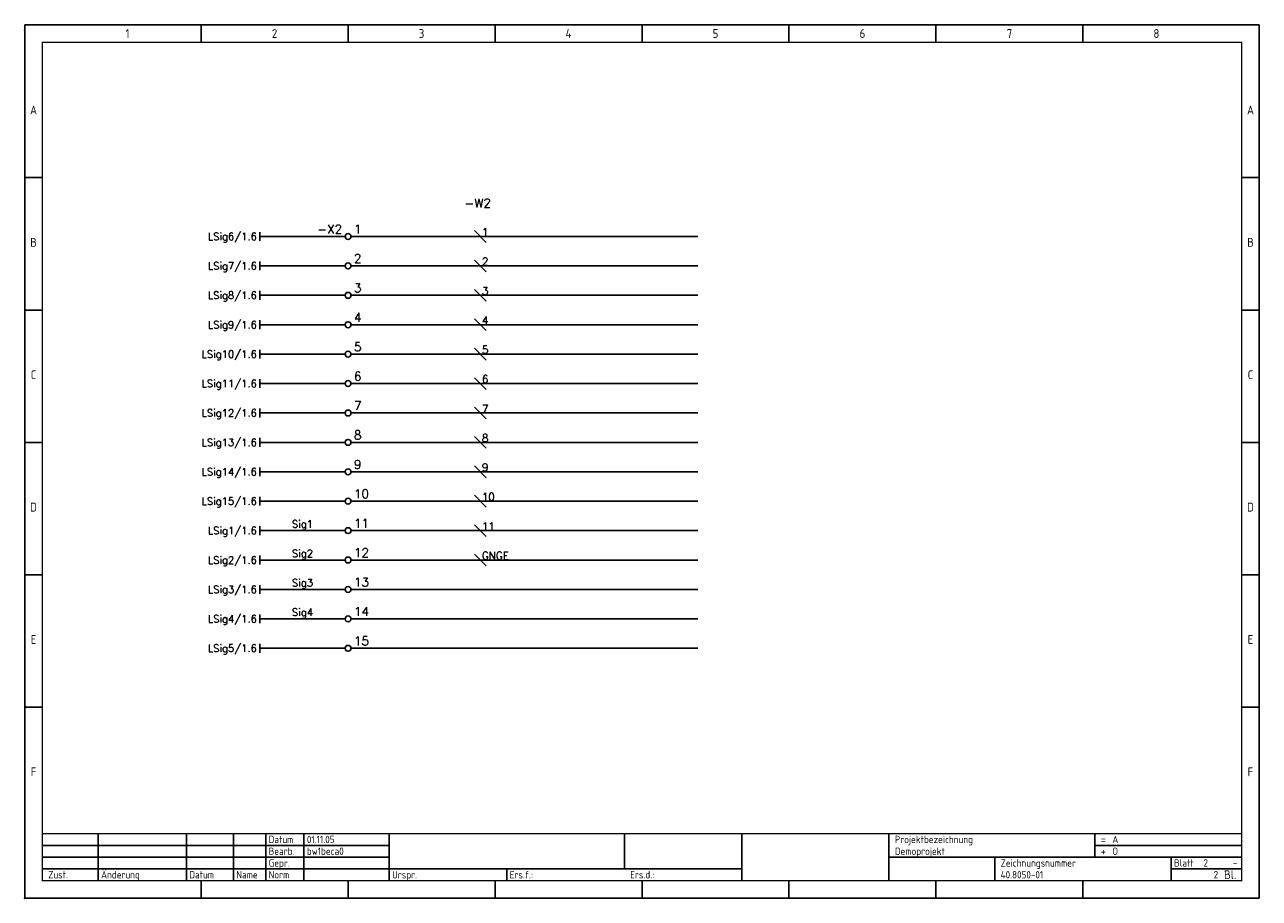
# Model space of a CAD drawing. Extents: x 0 to 420, y 0 to 297.
import ezdxf
from ezdxf.enums import TextEntityAlignment as Align

# ---------------------------------------------------------------- set-up
doc = ezdxf.new("R2010")
doc.units = 0
doc.header["$LTSCALE"] = 25
doc.layers.get('0').update_dxf_attribs({"linetype": 'CONTINUOUS'})
for name, color, linetype in [('ECS_LEV_LINE', 7, 'CONTINUOUS'), ('ECS_LEV_LINE_WNO', 7, 'CONTINUOUS'), ('ECS_LEV_PG_FRAME', 7, 'CONTINUOUS'), ('ECS_LEV_PG_LADDER', 7, 'CONTINUOUS'), ('ECS_LEV_PH_DATA', 7, 'CONTINUOUS'), ('ECS_LEV_PH_DATA_0', 7, 'CONTINUOUS'), ('ECS_LEV_PH_EED', 7, 'CONTINUOUS'), ('ECS_LEV_SYM', 7, 'CONTINUOUS'), ('ECS_LEV_SYM_CPOINT', 7, 'CONTINUOUS'), ('ECS_LEV_SYM_DEVID', 7, 'CONTINUOUS'), ('ECS_LEV_SYM_GEO_SCM', 7, 'CONTINUOUS'), ('ECS_LEV_SYMCR', 7, 'CONTINUOUS')]:
    doc.layers.add(name, color=color, linetype=linetype)
doc.styles.add('ISOCP', font='ISOCP.SHX', dxfattribs={"oblique": 0.017453, "height": 1})
doc.styles.add('ROMANS', font='ROMANS.SHX', dxfattribs={"oblique": 0.017453, "height": 1})

# ---------------------------------------------------------------- blocks, each defined once
blk = doc.blocks.new('__TEXT_')
blk = doc.blocks.new('__PHTEXT_')
blk = doc.blocks.new('SIEC_LANW')
at = {"layer": 'ECS_LEV_SYM_GEO_SCM', "color": 0, "linetype": 'Continuous'}
blk.add_line((0, -1.5), (0, 1.5), dxfattribs=at)
at = {"layer": 'ECS_LEV_SYM_CPOINT', "linetype": 'Continuous', "style": 'ROMANS'}
blk.add_attdef('ECS_T_CPOINT_001', text='', height=2.6, dxfattribs=at).set_placement((0, 0), align=Align.MIDDLE_RIGHT)
at = {"layer": 'ECS_LEV_SYM_DEVID', "linetype": 'Continuous', "style": 'ROMANS'}
for tag, p in [('ECS_T_DEVID_3', (-1, 8.4)), ('ECS_T_DEVID_2', (-1, 4.2)), ('ECS_T_DEVID_1', (-1, 0))]:
    blk.add_attdef(tag, text='', height=2.5, dxfattribs=at).set_placement(p, align=Align.MIDDLE_RIGHT)
blk = doc.blocks.new('SIEC_XKW')
at = {"layer": 'ECS_LEV_SYM_GEO_SCM', "color": 0, "linetype": 'Continuous'}
blk.add_circle((0, 0), 1, dxfattribs=at)
at = {"layer": 'ECS_LEV_SYM_CPOINT', "linetype": 'Continuous', "style": 'ROMANS'}
blk.add_attdef('ECS_T_CPOINT_001', (2, 1), '', height=3, dxfattribs=at)
at = {"layer": 'ECS_LEV_SYM_DEVID', "linetype": 'Continuous', "style": 'ROMANS'}
for tag, p in [('ECS_T_DEVID_3', (-2, 9.4)), ('ECS_T_DEVID_2', (-2, 5.2)), ('ECS_T_DEVID_1', (-2, 1))]:
    blk.add_attdef(tag, text='', height=3, dxfattribs=at).set_placement(p, align=Align.RIGHT)
blk = doc.blocks.new('__POT_')
blk = doc.blocks.new('SIEC_WKABW')
at = {"layer": 'ECS_LEV_SYM_GEO_SCM', "color": 0}
blk.add_lwpolyline([(-2, 2), (2, -2)], dxfattribs=at)
at = {"layer": 'ECS_LEV_SYM_CPOINT', "linetype": 'Continuous', "style": 'ROMANS'}
blk.add_attdef('ECS_T_CPOINT_001', text='', height=2.6, dxfattribs=at).set_placement((0.5, 1.5), align=Align.MIDDLE_LEFT)
at = {"layer": 'ECS_LEV_SYM_DEVID', "linetype": 'Continuous', "style": 'ROMANS'}
for tag, p in [('ECS_T_DEVID_2', (-3, 4.2)), ('ECS_T_DEVID_1', (-3, 0))]:
    blk.add_attdef(tag, text='', height=3, dxfattribs=at).set_placement(p, align=Align.MIDDLE_RIGHT)
at = {"layer": 'ECS_LEV_SYMCR', "color": 0, "linetype": 'Continuous', "style": 'ROMANS'}
for tag in ['ECS_T_CRC_TEXT_N', 'ECS_T_CRC_TEXT_P']:
    blk.add_attdef(tag, text='', height=2.5, dxfattribs=at).set_placement((-3, 0), align=Align.MIDDLE_RIGHT)

msp = doc.modelspace()

# ---------------------------------------------------------------- linework, layer by layer
msp.add_point((0.02, 0.02))
at = {"layer": 'ECS_LEV_LINE', "color": 7, "linetype": 'Continuous'}
for p, q in [((80, 225), (109, 225)), ((111, 225), (229, 225)), ((80, 215), (109, 215)), ((111, 215), (229, 215)), ((80, 205), (109, 205)), ((111, 205), (229, 205)), ((80, 195), (109, 195)), ((111, 195), (229, 195)), ((80, 185), (109, 185)), ((111, 185), (229, 185)), ((80, 175), (109, 175)), ((111, 175), (229, 175)), ((80, 165), (109, 165)), ((111, 165), (229, 165)), ((80, 155), (109, 155)), ((111, 155), (229, 155)), ((80, 145), (109, 145)), ((111, 145), (229, 145)), ((80, 135), (109, 135)), ((111, 135), (229, 135)), ((80, 125), (109, 125)), ((111, 125), (229, 125)), ((80, 115), (109, 115)), ((111, 115), (229, 115)), ((80, 105), (109, 105)), ((111, 105), (229, 105)), ((80, 95), (109, 95)), ((111, 95), (229, 95)), ((80, 85), (109, 85)), ((111, 85), (229, 85))]:
    msp.add_line(p, q, dxfattribs=at)
at = {"layer": 'ECS_LEV_PG_FRAME', "color": 7, "linetype": 'Continuous'}
for p, q in [((420, 297), (0, 297)), ((0, 297), (0, 0)), ((420, 0), (420, 297)), ((0, 0), (420, 0))]:
    msp.add_line(p, q, dxfattribs=at)
at = {"layer": 'ECS_LEV_PG_LADDER'}
msp.add_point((0.02, 295.02), dxfattribs=at)
at = {"layer": 'ECS_LEV_PH_DATA', "linetype": 'Continuous'}
for p, q in [((60, 291), (60, 297)), ((110, 291), (110, 297)), ((160, 291), (160, 297)), ((210, 291), (210, 297)), ((260, 291), (260, 297)), ((310, 291), (310, 297)), ((360, 291), (360, 297))]:
    msp.add_line(p, q, dxfattribs=at)
at = {"layer": 'ECS_LEV_PH_DATA_0', "color": 7, "linetype": 'Continuous'}
for p, q in [((0, 297), (0, 0)), ((0, 297), (0, 0)), ((420, 297), (0, 297)), ((420, 297), (0, 297)), ((420, 0), (420, 297)), ((420, 0), (420, 297)), ((0, 0), (420, 0)), ((0, 0), (420, 0))]:
    msp.add_line(p, q, dxfattribs=at)
at = {"layer": 'ECS_LEV_PH_DATA_0', "color": 7}
for p, q in [((0, 245), (6, 245)), ((420, 245), (414, 245)), ((0, 200), (6, 200)), ((420, 200), (414, 200)), ((0, 155), (6, 155)), ((420, 155), (414, 155)), ((0, 110), (6, 110)), ((420, 110), (414, 110)), ((0, 65), (6, 65)), ((420, 65), (414, 65)), ((25, 6), (25, 22)), ((55, 6), (55, 22)), ((71, 6), (71, 22)), ((82, 6), (82, 22)), ((95, 6), (95, 22)), ((124, 22), (124, 6)), ((204, 10), (204, 22)), ((244, 6), (244, 22)), ((294, 6), (294, 22)), ((364, 14), (364, 22)), ((6, 18), (124, 18)), ((364, 18), (414, 18)), ((6, 14), (124, 14)), ((294, 14), (414, 14)), ((330, 6), (330, 14)), ((390, 6), (390, 14)), ((6, 10), (244, 10)), ((164, 6), (164, 10)), ((244, 10), (244, 6)), ((390, 10), (414, 10)), ((60, 0), (60, 6)), ((110, 0), (110, 6)), ((160, 0), (160, 6)), ((210, 0), (210, 6)), ((260, 0), (260, 6)), ((310, 0), (310, 6)), ((360, 0), (360, 6))]:
    msp.add_line(p, q, dxfattribs=at)
at = {"layer": 'ECS_LEV_PH_DATA_0', "color": 7, "const_width": 0.5}
msp.add_lwpolyline([(414, 291), (6, 291), (6, 6), (414, 6)], close=True, dxfattribs=at)
msp.add_lwpolyline([(6, 22), (414, 22)], dxfattribs=at)
at = {"layer": 'ECS_LEV_PH_DATA_0', "color": 7}
msp.add_point((0, 0), dxfattribs=at)
at = {"layer": 'ECS_LEV_PH_DATA_0'}
for p in [(0, 0), (0.02, 0.02), (0.02, 0.02), (0.02, 0.02), (0.02, 0.02), (0.02, 0.02), (0.02, 0.02), (0.02, 0.02), (0.02, 0.02), (0.02, 0.02), (0.02, 0.02)]:
    msp.add_point(p, dxfattribs=at)
at = {"layer": 'ECS_LEV_PH_EED', "linetype": 'Continuous'}
msp.add_point((0, 0), dxfattribs=at)

# ---------------------------------------------------------------- block references
at = {"layer": 'ECS_LEV_LINE_WNO', "color": 1, "linetype": 'Continuous'}
ref = msp.add_blockref('__POT_', (0, 0), dxfattribs=at)
ref.add_attrib('ECS_T_WIRENO', 'Sig1', dxfattribs={"color": 1, "linetype": 'Continuous', "height": 2.5, "style": 'ROMANS'}).set_placement((94.5, 126), align=Align.CENTER)
ref = msp.add_blockref('__POT_', (0, 0), dxfattribs=at)
ref.add_attrib('ECS_T_WIRENO', 'Sig2', dxfattribs={"color": 1, "linetype": 'Continuous', "height": 2.5, "style": 'ROMANS'}).set_placement((94.5, 116), align=Align.CENTER)
ref = msp.add_blockref('__POT_', (0, 0), dxfattribs=at)
ref.add_attrib('ECS_T_WIRENO', 'Sig3', dxfattribs={"color": 1, "linetype": 'Continuous', "height": 2.5, "style": 'ROMANS'}).set_placement((94.5, 106), align=Align.CENTER)
ref = msp.add_blockref('__POT_', (0, 0), dxfattribs=at)
ref.add_attrib('ECS_T_WIRENO', 'Sig4', dxfattribs={"color": 1, "linetype": 'Continuous', "height": 2.5, "style": 'ROMANS'}).set_placement((94.5, 96), align=Align.CENTER)
at = {"layer": 'ECS_LEV_PG_LADDER', "linetype": 'Continuous'}
ref = msp.add_blockref('__TEXT_', (0, 295), dxfattribs=at)
ref.add_attrib('?', '1', dxfattribs={"linetype": 'Continuous', "height": 3, "style": 'ISOCP'}).set_placement((35, 294), align=Align.MIDDLE_CENTER)
ref = msp.add_blockref('__TEXT_', (0, 295), dxfattribs=at)
ref.add_attrib('?', '2', dxfattribs={"linetype": 'Continuous', "height": 3, "style": 'ISOCP'}).set_placement((85, 294), align=Align.MIDDLE_CENTER)
ref = msp.add_blockref('__TEXT_', (0, 295), dxfattribs=at)
ref.add_attrib('?', '3', dxfattribs={"linetype": 'Continuous', "height": 3, "style": 'ISOCP'}).set_placement((135, 294), align=Align.MIDDLE_CENTER)
ref = msp.add_blockref('__TEXT_', (0, 295), dxfattribs=at)
ref.add_attrib('?', '4', dxfattribs={"linetype": 'Continuous', "height": 3, "style": 'ISOCP'}).set_placement((185, 294), align=Align.MIDDLE_CENTER)
ref = msp.add_blockref('__TEXT_', (0, 295), dxfattribs=at)
ref.add_attrib('?', '5', dxfattribs={"linetype": 'Continuous', "height": 3, "style": 'ISOCP'}).set_placement((235, 294), align=Align.MIDDLE_CENTER)
ref = msp.add_blockref('__TEXT_', (0, 295), dxfattribs=at)
ref.add_attrib('?', '6', dxfattribs={"linetype": 'Continuous', "height": 3, "style": 'ISOCP'}).set_placement((285, 294), align=Align.MIDDLE_CENTER)
ref = msp.add_blockref('__TEXT_', (0, 295), dxfattribs=at)
ref.add_attrib('?', '7', dxfattribs={"linetype": 'Continuous', "height": 3, "style": 'ISOCP'}).set_placement((335, 294), align=Align.MIDDLE_CENTER)
ref = msp.add_blockref('__TEXT_', (0, 295), dxfattribs=at)
ref.add_attrib('?', '8', dxfattribs={"linetype": 'Continuous', "height": 3, "style": 'ISOCP'}).set_placement((385, 294), align=Align.MIDDLE_CENTER)
ref = msp.add_blockref('__TEXT_', (0, 0), dxfattribs=at)
ref.add_attrib('?', 'A', dxfattribs={"linetype": 'Continuous', "height": 3, "style": 'ISOCP'}).set_placement((3, 268), align=Align.MIDDLE_CENTER)
ref = msp.add_blockref('__TEXT_', (0, 0), dxfattribs=at)
ref.add_attrib('?', 'A', dxfattribs={"linetype": 'Continuous', "height": 3, "style": 'ISOCP'}).set_placement((417, 268), align=Align.MIDDLE_CENTER)
ref = msp.add_blockref('__TEXT_', (0, 0), dxfattribs=at)
ref.add_attrib('?', 'B', dxfattribs={"linetype": 'Continuous', "height": 3, "style": 'ISOCP'}).set_placement((3, 223), align=Align.MIDDLE_CENTER)
ref = msp.add_blockref('__TEXT_', (0, 0), dxfattribs=at)
ref.add_attrib('?', 'B', dxfattribs={"linetype": 'Continuous', "height": 3, "style": 'ISOCP'}).set_placement((417, 223), align=Align.MIDDLE_CENTER)
ref = msp.add_blockref('__TEXT_', (0, 0), dxfattribs=at)
ref.add_attrib('?', 'C', dxfattribs={"linetype": 'Continuous', "height": 3, "style": 'ISOCP'}).set_placement((3, 178), align=Align.MIDDLE_CENTER)
ref = msp.add_blockref('__TEXT_', (0, 0), dxfattribs=at)
ref.add_attrib('?', 'C', dxfattribs={"linetype": 'Continuous', "height": 3, "style": 'ISOCP'}).set_placement((417, 178), align=Align.MIDDLE_CENTER)
ref = msp.add_blockref('__TEXT_', (0, 0), dxfattribs=at)
ref.add_attrib('?', 'D', dxfattribs={"linetype": 'Continuous', "height": 3, "style": 'ISOCP'}).set_placement((3, 133), align=Align.MIDDLE_CENTER)
ref = msp.add_blockref('__TEXT_', (0, 0), dxfattribs=at)
ref.add_attrib('?', 'D', dxfattribs={"linetype": 'Continuous', "height": 3, "style": 'ISOCP'}).set_placement((417, 133), align=Align.MIDDLE_CENTER)
ref = msp.add_blockref('__TEXT_', (0, 0), dxfattribs=at)
ref.add_attrib('?', 'E', dxfattribs={"linetype": 'Continuous', "height": 3, "style": 'ISOCP'}).set_placement((3, 88), align=Align.MIDDLE_CENTER)
ref = msp.add_blockref('__TEXT_', (0, 0), dxfattribs=at)
ref.add_attrib('?', 'E', dxfattribs={"linetype": 'Continuous', "height": 3, "style": 'ISOCP'}).set_placement((417, 88), align=Align.MIDDLE_CENTER)
ref = msp.add_blockref('__TEXT_', (0, 0), dxfattribs=at)
ref.add_attrib('?', 'F', dxfattribs={"linetype": 'Continuous', "height": 3, "style": 'ISOCP'}).set_placement((3, 43), align=Align.MIDDLE_CENTER)
ref = msp.add_blockref('__TEXT_', (0, 0), dxfattribs=at)
ref.add_attrib('?', 'F', dxfattribs={"linetype": 'Continuous', "height": 3, "style": 'ISOCP'}).set_placement((417, 43), align=Align.MIDDLE_CENTER)
at = {"layer": 'ECS_LEV_PH_DATA', "linetype": 'Continuous'}
ref = msp.add_blockref('__TEXT_', (0, 0), dxfattribs=at)
ref.add_attrib('ECS_T_TEXT_0.0', 'Datum', dxfattribs={"linetype": 'Continuous', "height": 2.5, "style": 'ISOCP'}).set_placement((83, 20), align=Align.MIDDLE_LEFT)
ref = msp.add_blockref('__PHTEXT_', (0, 0), dxfattribs=at)
ref.add_attrib('?pgdescr02_0.0', '01.11.05', dxfattribs={"height": 2.5, "style": 'ISOCP'}).set_placement((96, 20), align=Align.MIDDLE_LEFT)
ref = msp.add_blockref('__TEXT_', (0, 0), dxfattribs=at)
ref.add_attrib('ECS_T_TEXT_0.0', 'Projektbezeichnung', dxfattribs={"linetype": 'Continuous', "height": 2.5, "style": 'ISOCP'}).set_placement((296, 20), align=Align.MIDDLE_LEFT)
ref = msp.add_blockref('__PHTEXT_', (0, 0), dxfattribs=at)
ref.add_attrib('?install_0.0', 'A', dxfattribs={"height": 2.5, "style": 'ISOCP'}).set_placement((370, 20), align=Align.MIDDLE_LEFT)
ref = msp.add_blockref('__TEXT_', (0, 0), dxfattribs=at)
ref.add_attrib('ECS_T_TEXT_0.0', 'Bearb.', dxfattribs={"linetype": 'Continuous', "height": 2.5, "style": 'ISOCP'}).set_placement((83, 16), align=Align.MIDDLE_LEFT)
ref = msp.add_blockref('__PHTEXT_', (0, 0), dxfattribs=at)
ref.add_attrib('?pgdescr04_0.0', 'bw1beca0', dxfattribs={"height": 2.5, "style": 'ISOCP'}).set_placement((96, 16), align=Align.MIDDLE_LEFT)
ref = msp.add_blockref('__PHTEXT_', (0, 0), dxfattribs=at)
ref.add_attrib('?title01_0.0', 'Demoprojekt', dxfattribs={"height": 2.5, "style": 'ISOCP'}).set_placement((296, 16), align=Align.MIDDLE_LEFT)
ref = msp.add_blockref('__TEXT_', (0, 0), dxfattribs=at)
ref.add_attrib('ECS_T_TEXT_0.0', '=', dxfattribs={"linetype": 'Continuous', "height": 3, "rotation": 1, "style": 'ISOCP'}).set_placement((366, 20), align=Align.MIDDLE_LEFT)
ref = msp.add_blockref('__TEXT_', (0, 0), dxfattribs=at)
ref.add_attrib('ECS_T_TEXT_0.0', '+', dxfattribs={"linetype": 'Continuous', "height": 3, "rotation": 1, "style": 'ISOCP'}).set_placement((366, 16), align=Align.MIDDLE_LEFT)
ref = msp.add_blockref('__PHTEXT_', (0, 0), dxfattribs=at)
ref.add_attrib('?location_0.0', 'O', dxfattribs={"height": 2.5, "style": 'ISOCP'}).set_placement((370, 16), align=Align.MIDDLE_LEFT)
ref = msp.add_blockref('__TEXT_', (0, 0), dxfattribs=at)
ref.add_attrib('ECS_T_TEXT_0.0', 'Gepr.', dxfattribs={"linetype": 'Continuous', "height": 2.5, "style": 'ISOCP'}).set_placement((83, 12), align=Align.MIDDLE_LEFT)
ref = msp.add_blockref('__TEXT_', (0, 0), dxfattribs=at)
ref.add_attrib('ECS_T_TEXT_0.0', 'Zeichnungsnummer', dxfattribs={"linetype": 'Continuous', "height": 2.5, "style": 'ISOCP'}).set_placement((332, 12), align=Align.MIDDLE_LEFT)
ref = msp.add_blockref('__TEXT_', (0, 0), dxfattribs=at)
ref.add_attrib('ECS_T_TEXT_0.0', 'Blatt', dxfattribs={"linetype": 'Continuous', "height": 2.5, "style": 'ISOCP'}).set_placement((391, 12), align=Align.MIDDLE_LEFT)
ref = msp.add_blockref('__PHTEXT_', (0, 0), dxfattribs=at)
ref.add_attrib('?page_0.0', '2', dxfattribs={"height": 2.5, "style": 'ISOCP'}).set_placement((401, 12), align=Align.MIDDLE_LEFT)
ref = msp.add_blockref('__TEXT_', (0, 0), dxfattribs=at)
ref.add_attrib('ECS_T_TEXT_0.0', 'Zust.', dxfattribs={"linetype": 'Continuous', "height": 2.5, "style": 'ISOCP'}).set_placement((8, 8), align=Align.MIDDLE_LEFT)
ref = msp.add_blockref('__TEXT_', (0, 0), dxfattribs=at)
ref.add_attrib('ECS_T_TEXT_0.0', 'Änderung', dxfattribs={"linetype": 'Continuous', "height": 2.5, "style": 'ISOCP'}).set_placement((26, 8), align=Align.MIDDLE_LEFT)
ref = msp.add_blockref('__TEXT_', (0, 0), dxfattribs=at)
ref.add_attrib('ECS_T_TEXT_0.0', 'Datum', dxfattribs={"linetype": 'Continuous', "height": 2.5, "style": 'ISOCP'}).set_placement((56, 8), align=Align.MIDDLE_LEFT)
ref = msp.add_blockref('__TEXT_', (0, 0), dxfattribs=at)
ref.add_attrib('ECS_T_TEXT_0.0', 'Name', dxfattribs={"linetype": 'Continuous', "height": 2.5, "style": 'ISOCP'}).set_placement((72, 8), align=Align.MIDDLE_LEFT)
ref = msp.add_blockref('__TEXT_', (0, 0), dxfattribs=at)
ref.add_attrib('ECS_T_TEXT_0.0', 'Norm', dxfattribs={"linetype": 'Continuous', "height": 2.5, "style": 'ISOCP'}).set_placement((83, 8), align=Align.MIDDLE_LEFT)
ref = msp.add_blockref('__TEXT_', (0, 0), dxfattribs=at)
ref.add_attrib('ECS_T_TEXT_0.0', 'Urspr.', dxfattribs={"linetype": 'Continuous', "height": 2.5, "style": 'ISOCP'}).set_placement((125, 8), align=Align.MIDDLE_LEFT)
ref = msp.add_blockref('__TEXT_', (0, 0), dxfattribs=at)
ref.add_attrib('ECS_T_TEXT_0.0', 'Ers.f.:', dxfattribs={"linetype": 'Continuous', "height": 2.5, "style": 'ISOCP'}).set_placement((165, 8), align=Align.MIDDLE_LEFT)
ref = msp.add_blockref('__TEXT_', (0, 0), dxfattribs=at)
ref.add_attrib('ECS_T_TEXT_0.0', 'Ers.d.:', dxfattribs={"linetype": 'Continuous', "height": 2.5, "style": 'ISOCP'}).set_placement((206, 8), align=Align.MIDDLE_LEFT)
ref = msp.add_blockref('__PHTEXT_', (0, 0), dxfattribs=at)
ref.add_attrib('?title03_0.0', '40.8050-01', dxfattribs={"height": 2.5, "style": 'ISOCP'}).set_placement((332, 8), align=Align.MIDDLE_LEFT)
ref = msp.add_blockref('__PHTEXT_', (0, 0), dxfattribs=at)
ref.add_attrib('?inpgno_0.0', '2', dxfattribs={"height": 2.5, "style": 'ISOCP'}).set_placement((406, 8), align=Align.MIDDLE_RIGHT)
ref = msp.add_blockref('__TEXT_', (0, 0), dxfattribs=at)
ref.add_attrib('ECS_T_TEXT_0.0', 'Bl.', dxfattribs={"linetype": 'Continuous', "height": 3, "rotation": 1, "style": 'ISOCP'}).set_placement((408, 8), align=Align.MIDDLE_LEFT)
ref = msp.add_blockref('__PHTEXT_', (0, 0), dxfattribs=at)
ref.add_attrib('?nextpgfl_0.0', '-', dxfattribs={"height": 2.5, "style": 'ISOCP'}).set_placement((411, 12), align=Align.MIDDLE_LEFT)
at = {"layer": 'ECS_LEV_SYM', "linetype": 'Continuous'}
ref = msp.add_blockref('SIEC_WKABW', (155, 225), dxfattribs=at)
ref.add_attrib('ECS_T_DEVID_1', '-W2', dxfattribs={"layer": 'ECS_LEV_SYM_DEVID', "linetype": 'Continuous', "height": 3, "style": 'ROMANS'}).set_placement((158.6, 236.35), align=Align.MIDDLE_RIGHT)
ref.add_attrib('ECS_T_CPOINT_001', '1', dxfattribs={"layer": 'ECS_LEV_SYM_CPOINT', "linetype": 'Continuous', "height": 2.6, "style": 'ROMANS'}).set_placement((155.5, 226.5), align=Align.MIDDLE_LEFT)
ref = msp.add_blockref('SIEC_XKW', (110, 225), dxfattribs=at)
ref.add_attrib('ECS_T_CPOINT_001', '1', (112, 226), dxfattribs={"layer": 'ECS_LEV_SYM_CPOINT', "linetype": 'Continuous', "height": 3, "style": 'ROMANS'})
ref.add_attrib('ECS_T_DEVID_1', '-X2', dxfattribs={"layer": 'ECS_LEV_SYM_DEVID', "linetype": 'Continuous', "height": 3, "style": 'ROMANS'}).set_placement((108, 226), align=Align.RIGHT)
ref = msp.add_blockref('SIEC_LANW', (80, 225), dxfattribs=at)
ref.add_attrib('ECS_T_DEVID_1', 'LSig6/1.6', dxfattribs={"layer": 'ECS_LEV_SYM_DEVID', "linetype": 'Continuous', "height": 2.5, "style": 'ROMANS'}).set_placement((79, 225), align=Align.MIDDLE_RIGHT)
ref = msp.add_blockref('SIEC_XKW', (110, 215), dxfattribs=at)
ref.add_attrib('ECS_T_CPOINT_001', '2', (112, 216), dxfattribs={"layer": 'ECS_LEV_SYM_CPOINT', "linetype": 'Continuous', "height": 3, "style": 'ROMANS'})
ref = msp.add_blockref('SIEC_LANW', (80, 215), dxfattribs=at)
ref.add_attrib('ECS_T_DEVID_1', 'LSig7/1.6', dxfattribs={"layer": 'ECS_LEV_SYM_DEVID', "linetype": 'Continuous', "height": 2.5, "style": 'ROMANS'}).set_placement((79, 215), align=Align.MIDDLE_RIGHT)
ref = msp.add_blockref('SIEC_WKABW', (155, 215), dxfattribs=at)
ref.add_attrib('ECS_T_CPOINT_001', '2', dxfattribs={"layer": 'ECS_LEV_SYM_CPOINT', "linetype": 'Continuous', "height": 2.6, "style": 'ROMANS'}).set_placement((155.5, 216.5), align=Align.MIDDLE_LEFT)
ref = msp.add_blockref('SIEC_LANW', (80, 205), dxfattribs=at)
ref.add_attrib('ECS_T_DEVID_1', 'LSig8/1.6', dxfattribs={"layer": 'ECS_LEV_SYM_DEVID', "linetype": 'Continuous', "height": 2.5, "style": 'ROMANS'}).set_placement((79, 205), align=Align.MIDDLE_RIGHT)
ref = msp.add_blockref('SIEC_XKW', (110, 205), dxfattribs=at)
ref.add_attrib('ECS_T_CPOINT_001', '3', (112, 206), dxfattribs={"layer": 'ECS_LEV_SYM_CPOINT', "linetype": 'Continuous', "height": 3, "style": 'ROMANS'})
ref = msp.add_blockref('SIEC_WKABW', (155, 205), dxfattribs=at)
ref.add_attrib('ECS_T_CPOINT_001', '3', dxfattribs={"layer": 'ECS_LEV_SYM_CPOINT', "linetype": 'Continuous', "height": 2.6, "style": 'ROMANS'}).set_placement((155.5, 206.5), align=Align.MIDDLE_LEFT)
ref = msp.add_blockref('SIEC_XKW', (110, 195), dxfattribs=at)
ref.add_attrib('ECS_T_CPOINT_001', '4', (112, 196), dxfattribs={"layer": 'ECS_LEV_SYM_CPOINT', "linetype": 'Continuous', "height": 3, "style": 'ROMANS'})
ref = msp.add_blockref('SIEC_WKABW', (155, 195), dxfattribs=at)
ref.add_attrib('ECS_T_CPOINT_001', '4', dxfattribs={"layer": 'ECS_LEV_SYM_CPOINT', "linetype": 'Continuous', "height": 2.6, "style": 'ROMANS'}).set_placement((155.5, 196.5), align=Align.MIDDLE_LEFT)
ref = msp.add_blockref('SIEC_LANW', (80, 195), dxfattribs=at)
ref.add_attrib('ECS_T_DEVID_1', 'LSig9/1.6', dxfattribs={"layer": 'ECS_LEV_SYM_DEVID', "linetype": 'Continuous', "height": 2.5, "style": 'ROMANS'}).set_placement((79, 195), align=Align.MIDDLE_RIGHT)
ref = msp.add_blockref('SIEC_XKW', (110, 185), dxfattribs=at)
ref.add_attrib('ECS_T_CPOINT_001', '5', (112, 186), dxfattribs={"layer": 'ECS_LEV_SYM_CPOINT', "linetype": 'Continuous', "height": 3, "style": 'ROMANS'})
ref = msp.add_blockref('SIEC_LANW', (80, 185), dxfattribs=at)
ref.add_attrib('ECS_T_DEVID_1', 'LSig10/1.6', dxfattribs={"layer": 'ECS_LEV_SYM_DEVID', "linetype": 'Continuous', "height": 2.5, "style": 'ROMANS'}).set_placement((79, 185), align=Align.MIDDLE_RIGHT)
ref = msp.add_blockref('SIEC_WKABW', (155, 185), dxfattribs=at)
ref.add_attrib('ECS_T_CPOINT_001', '5', dxfattribs={"layer": 'ECS_LEV_SYM_CPOINT', "linetype": 'Continuous', "height": 2.6, "style": 'ROMANS'}).set_placement((155.5, 186.5), align=Align.MIDDLE_LEFT)
ref = msp.add_blockref('SIEC_LANW', (80, 175), dxfattribs=at)
ref.add_attrib('ECS_T_DEVID_1', 'LSig11/1.6', dxfattribs={"layer": 'ECS_LEV_SYM_DEVID', "linetype": 'Continuous', "height": 2.5, "style": 'ROMANS'}).set_placement((79, 175), align=Align.MIDDLE_RIGHT)
ref = msp.add_blockref('SIEC_XKW', (110, 175), dxfattribs=at)
ref.add_attrib('ECS_T_CPOINT_001', '6', (112, 176), dxfattribs={"layer": 'ECS_LEV_SYM_CPOINT', "linetype": 'Continuous', "height": 3, "style": 'ROMANS'})
ref = msp.add_blockref('SIEC_WKABW', (155, 175), dxfattribs=at)
ref.add_attrib('ECS_T_CPOINT_001', '6', dxfattribs={"layer": 'ECS_LEV_SYM_CPOINT', "linetype": 'Continuous', "height": 2.6, "style": 'ROMANS'}).set_placement((155.5, 176.5), align=Align.MIDDLE_LEFT)
ref = msp.add_blockref('SIEC_XKW', (110, 165), dxfattribs=at)
ref.add_attrib('ECS_T_CPOINT_001', '7', (112, 166), dxfattribs={"layer": 'ECS_LEV_SYM_CPOINT', "linetype": 'Continuous', "height": 3, "style": 'ROMANS'})
ref = msp.add_blockref('SIEC_LANW', (80, 165), dxfattribs=at)
ref.add_attrib('ECS_T_DEVID_1', 'LSig12/1.6', dxfattribs={"layer": 'ECS_LEV_SYM_DEVID', "linetype": 'Continuous', "height": 2.5, "style": 'ROMANS'}).set_placement((79, 165), align=Align.MIDDLE_RIGHT)
ref = msp.add_blockref('SIEC_WKABW', (155, 165), dxfattribs=at)
ref.add_attrib('ECS_T_CPOINT_001', '7', dxfattribs={"layer": 'ECS_LEV_SYM_CPOINT', "linetype": 'Continuous', "height": 2.6, "style": 'ROMANS'}).set_placement((155.5, 166.5), align=Align.MIDDLE_LEFT)
ref = msp.add_blockref('SIEC_LANW', (80, 155), dxfattribs=at)
ref.add_attrib('ECS_T_DEVID_1', 'LSig13/1.6', dxfattribs={"layer": 'ECS_LEV_SYM_DEVID', "linetype": 'Continuous', "height": 2.5, "style": 'ROMANS'}).set_placement((79, 155), align=Align.MIDDLE_RIGHT)
ref = msp.add_blockref('SIEC_XKW', (110, 155), dxfattribs=at)
ref.add_attrib('ECS_T_CPOINT_001', '8', (112, 156), dxfattribs={"layer": 'ECS_LEV_SYM_CPOINT', "linetype": 'Continuous', "height": 3, "style": 'ROMANS'})
ref = msp.add_blockref('SIEC_WKABW', (155, 155), dxfattribs=at)
ref.add_attrib('ECS_T_CPOINT_001', '8', dxfattribs={"layer": 'ECS_LEV_SYM_CPOINT', "linetype": 'Continuous', "height": 2.6, "style": 'ROMANS'}).set_placement((155.5, 156.5), align=Align.MIDDLE_LEFT)
ref = msp.add_blockref('SIEC_XKW', (110, 145), dxfattribs=at)
ref.add_attrib('ECS_T_CPOINT_001', '9', (112, 146), dxfattribs={"layer": 'ECS_LEV_SYM_CPOINT', "linetype": 'Continuous', "height": 3, "style": 'ROMANS'})
ref = msp.add_blockref('SIEC_WKABW', (155, 145), dxfattribs=at)
ref.add_attrib('ECS_T_CPOINT_001', '9', dxfattribs={"layer": 'ECS_LEV_SYM_CPOINT', "linetype": 'Continuous', "height": 2.6, "style": 'ROMANS'}).set_placement((155.5, 146.5), align=Align.MIDDLE_LEFT)
ref = msp.add_blockref('SIEC_LANW', (80, 145), dxfattribs=at)
ref.add_attrib('ECS_T_DEVID_1', 'LSig14/1.6', dxfattribs={"layer": 'ECS_LEV_SYM_DEVID', "linetype": 'Continuous', "height": 2.5, "style": 'ROMANS'}).set_placement((79, 145), align=Align.MIDDLE_RIGHT)
ref = msp.add_blockref('SIEC_XKW', (110, 135), dxfattribs=at)
ref.add_attrib('ECS_T_CPOINT_001', '10', (112, 136), dxfattribs={"layer": 'ECS_LEV_SYM_CPOINT', "linetype": 'Continuous', "height": 3, "style": 'ROMANS'})
ref = msp.add_blockref('SIEC_LANW', (80, 135), dxfattribs=at)
ref.add_attrib('ECS_T_DEVID_1', 'LSig15/1.6', dxfattribs={"layer": 'ECS_LEV_SYM_DEVID', "linetype": 'Continuous', "height": 2.5, "style": 'ROMANS'}).set_placement((79, 135), align=Align.MIDDLE_RIGHT)
ref = msp.add_blockref('SIEC_WKABW', (155, 135), dxfattribs=at)
ref.add_attrib('ECS_T_CPOINT_001', '10', dxfattribs={"layer": 'ECS_LEV_SYM_CPOINT', "linetype": 'Continuous', "height": 2.6, "style": 'ROMANS'}).set_placement((155.5, 136.5), align=Align.MIDDLE_LEFT)
ref = msp.add_blockref('SIEC_LANW', (80, 125), dxfattribs=at)
ref.add_attrib('ECS_T_DEVID_1', 'LSig1/1.6', dxfattribs={"layer": 'ECS_LEV_SYM_DEVID', "linetype": 'Continuous', "height": 2.5, "style": 'ROMANS'}).set_placement((79, 125), align=Align.MIDDLE_RIGHT)
ref = msp.add_blockref('SIEC_XKW', (110, 125), dxfattribs=at)
ref.add_attrib('ECS_T_CPOINT_001', '11', (112, 126), dxfattribs={"layer": 'ECS_LEV_SYM_CPOINT', "linetype": 'Continuous', "height": 3, "style": 'ROMANS'})
ref = msp.add_blockref('SIEC_WKABW', (155, 125), dxfattribs=at)
ref.add_attrib('ECS_T_CPOINT_001', '11', dxfattribs={"layer": 'ECS_LEV_SYM_CPOINT', "linetype": 'Continuous', "height": 2.6, "style": 'ROMANS'}).set_placement((155.5, 126.5), align=Align.MIDDLE_LEFT)
ref = msp.add_blockref('SIEC_XKW', (110, 115), dxfattribs=at)
ref.add_attrib('ECS_T_CPOINT_001', '12', (112, 116), dxfattribs={"layer": 'ECS_LEV_SYM_CPOINT', "linetype": 'Continuous', "height": 3, "style": 'ROMANS'})
ref = msp.add_blockref('SIEC_WKABW', (155, 115), dxfattribs=at)
ref.add_attrib('ECS_T_CPOINT_001', 'GNGE', dxfattribs={"layer": 'ECS_LEV_SYM_CPOINT', "linetype": 'Continuous', "height": 2.6, "style": 'ROMANS'}).set_placement((155.5, 116.5), align=Align.MIDDLE_LEFT)
ref = msp.add_blockref('SIEC_LANW', (80, 115), dxfattribs=at)
ref.add_attrib('ECS_T_DEVID_1', 'LSig2/1.6', dxfattribs={"layer": 'ECS_LEV_SYM_DEVID', "linetype": 'Continuous', "height": 2.5, "style": 'ROMANS'}).set_placement((79, 115), align=Align.MIDDLE_RIGHT)
ref = msp.add_blockref('SIEC_LANW', (80, 105), dxfattribs=at)
ref.add_attrib('ECS_T_DEVID_1', 'LSig3/1.6', dxfattribs={"layer": 'ECS_LEV_SYM_DEVID', "linetype": 'Continuous', "height": 2.5, "style": 'ROMANS'}).set_placement((79, 105), align=Align.MIDDLE_RIGHT)
ref = msp.add_blockref('SIEC_XKW', (110, 105), dxfattribs=at)
ref.add_attrib('ECS_T_CPOINT_001', '13', (112, 106), dxfattribs={"layer": 'ECS_LEV_SYM_CPOINT', "linetype": 'Continuous', "height": 3, "style": 'ROMANS'})
ref = msp.add_blockref('SIEC_XKW', (110, 95), dxfattribs=at)
ref.add_attrib('ECS_T_CPOINT_001', '14', (112, 96), dxfattribs={"layer": 'ECS_LEV_SYM_CPOINT', "linetype": 'Continuous', "height": 3, "style": 'ROMANS'})
ref = msp.add_blockref('SIEC_LANW', (80, 95), dxfattribs=at)
ref.add_attrib('ECS_T_DEVID_1', 'LSig4/1.6', dxfattribs={"layer": 'ECS_LEV_SYM_DEVID', "linetype": 'Continuous', "height": 2.5, "style": 'ROMANS'}).set_placement((79, 95), align=Align.MIDDLE_RIGHT)
ref = msp.add_blockref('SIEC_XKW', (110, 85), dxfattribs=at)
ref.add_attrib('ECS_T_CPOINT_001', '15', (112, 86), dxfattribs={"layer": 'ECS_LEV_SYM_CPOINT', "linetype": 'Continuous', "height": 3, "style": 'ROMANS'})
ref = msp.add_blockref('SIEC_LANW', (80, 85), dxfattribs=at)
ref.add_attrib('ECS_T_DEVID_1', 'LSig5/1.6', dxfattribs={"layer": 'ECS_LEV_SYM_DEVID', "linetype": 'Continuous', "height": 2.5, "style": 'ROMANS'}).set_placement((79, 85), align=Align.MIDDLE_RIGHT)

doc.saveas('drawing.dxf')
